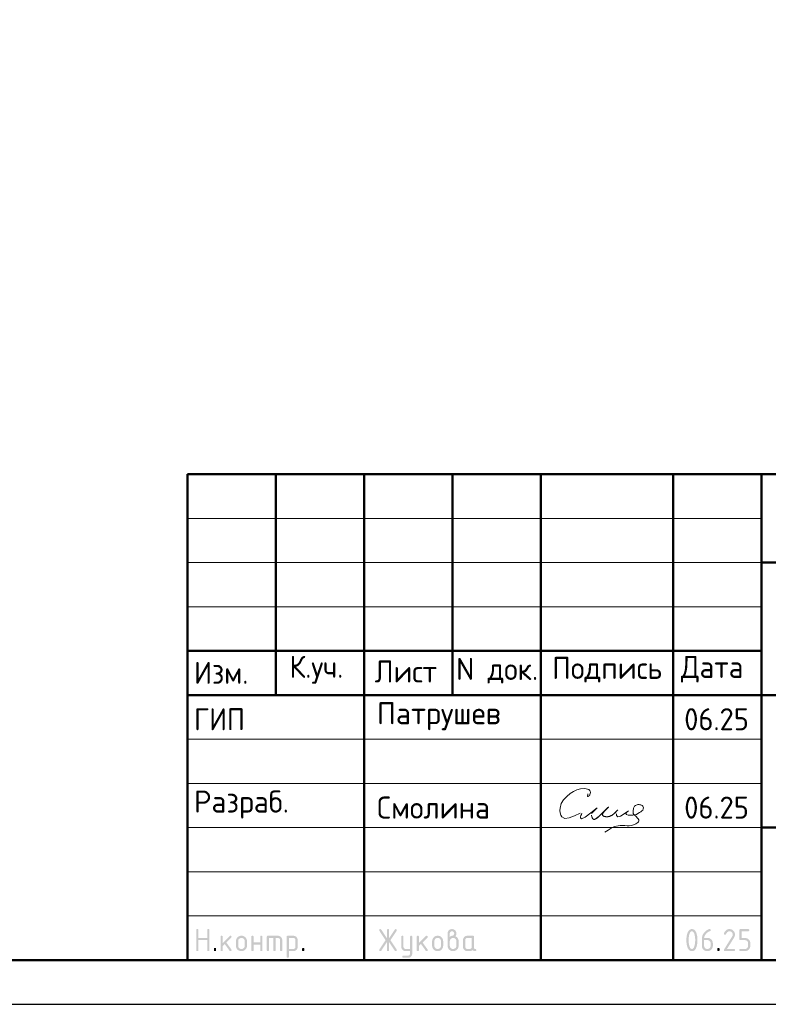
# Model space of a CAD drawing. Header units: millimetres. Extents: x -51706 to 51293, y -1638 to 38144.
# Tile 3 of 5: x 25320 to 35493, y 0 to 13373. Entities that reach past the tile are written whole.
import ezdxf

# ---------------------------------------------------------------- set-up
doc = ezdxf.new("R2010")
doc.units = ezdxf.units.MM
doc.layers.add('Standard', color=7, linetype='Continuous', lineweight=25)
doc.styles.add('ISOCPEUR', font='txt')

msp = doc.modelspace()

# ---------------------------------------------------------------- hatches: boundary and pattern name
at = {"layer": 'Standard', "linetype": 'Continuous', "lineweight": 25, "transparency": 33554687}
for points in [[(27719, 737), (27719, 1007), (27719, 1008), (27719, 1010), (27719, 1012), (27720, 1013), (27720, 1015), (27721, 1016), (27722, 1017), (27723, 1018), (27724, 1019), (27725, 1019), (27726, 1020), (27727, 1021), (27729, 1021), (27730, 1021), (27732, 1022), (27734, 1022), (27736, 1022), (27737, 1021), (27739, 1021), (27741, 1021), (27742, 1020), (27743, 1019), (27744, 1019), (27745, 1018), (27746, 1017), (27747, 1016), (27748, 1015), (27748, 1013), (27748, 1012), (27749, 1010), (27749, 1008), (27749, 1007), (27749, 902), (27869, 902), (27869, 1007), (27869, 1008), (27869, 1010), (27869, 1012), (27870, 1013), (27870, 1015), (27871, 1016), (27871, 1017), (27872, 1018), (27873, 1019), (27874, 1019), (27876, 1020), (27877, 1021), (27878, 1021), (27880, 1021), (27882, 1022), (27884, 1022), (27886, 1022), (27887, 1021), (27889, 1021), (27890, 1021), (27892, 1020), (27893, 1019), (27894, 1019), (27895, 1018), (27896, 1017), (27897, 1016), (27897, 1015), (27898, 1013), (27898, 1012), (27898, 1010), (27899, 1008), (27899, 1007), (27899, 737), (27899, 735), (27898, 733), (27898, 731), (27898, 730), (27897, 729), (27897, 727), (27896, 726), (27895, 725), (27894, 724), (27893, 724), (27892, 723), (27890, 722), (27889, 722), (27887, 722), (27886, 722), (27884, 722), (27882, 722), (27880, 722), (27878, 722), (27877, 722), (27876, 723), (27874, 724), (27873, 724), (27872, 725), (27871, 726), (27871, 727), (27870, 729), (27870, 730), (27869, 731), (27869, 733), (27869, 735), (27869, 737), (27869, 872), (27749, 872), (27749, 737), (27749, 735), (27749, 733), (27748, 731), (27748, 730), (27748, 729), (27747, 727), (27746, 726), (27745, 725), (27744, 724), (27743, 724), (27742, 723), (27741, 722), (27739, 722), (27737, 722), (27736, 722), (27734, 722), (27732, 722), (27730, 722), (27729, 722), (27727, 722), (27726, 723), (27725, 724), (27724, 724), (27723, 725), (27722, 726), (27721, 727), (27720, 729), (27720, 730), (27719, 731), (27719, 733), (27719, 735)], [(30310, 844), (30233, 728), (30232, 726), (30230, 725), (30229, 724), (30227, 723), (30226, 722), (30224, 722), (30222, 722), (30220, 722), (30218, 722), (30217, 722), (30215, 722), (30214, 723), (30212, 723), (30211, 724), (30210, 724), (30209, 725), (30208, 726), (30207, 728), (30207, 729), (30206, 730), (30206, 732), (30206, 734), (30205, 735), (30205, 737), (30205, 739), (30206, 741), (30207, 743), (30208, 745), (30292, 871), (30208, 998), (30207, 1000), (30206, 1002), (30205, 1004), (30205, 1006), (30205, 1008), (30206, 1010), (30206, 1011), (30206, 1013), (30207, 1014), (30207, 1015), (30208, 1017), (30209, 1018), (30210, 1019), (30211, 1019), (30212, 1020), (30214, 1021), (30215, 1021), (30217, 1021), (30218, 1022), (30220, 1022), (30222, 1022), (30224, 1021), (30226, 1021), (30227, 1020), (30229, 1019), (30230, 1018), (30232, 1016), (30233, 1015), (30310, 899), (30310, 1007), (30310, 1008), (30310, 1010), (30311, 1012), (30311, 1013), (30312, 1015), (30312, 1016), (30313, 1017), (30314, 1018), (30315, 1019), (30316, 1019), (30317, 1020), (30319, 1021), (30320, 1021), (30322, 1021), (30323, 1022), (30325, 1022), (30327, 1022), (30329, 1021), (30330, 1021), (30332, 1021), (30333, 1020), (30334, 1019), (30336, 1019), (30337, 1018), (30337, 1017), (30338, 1016), (30339, 1015), (30339, 1013), (30340, 1012), (30340, 1010), (30340, 1008), (30340, 1007), (30340, 899), (30418, 1015), (30419, 1016), (30420, 1018), (30422, 1019), (30423, 1020), (30425, 1021), (30427, 1021), (30428, 1022), (30430, 1022), (30432, 1022), (30433, 1021), (30435, 1021), (30436, 1020), (30437, 1020), (30439, 1019), (30440, 1018), (30441, 1017), (30442, 1016), (30443, 1015), (30444, 1013), (30444, 1012), (30445, 1011), (30445, 1009), (30445, 1008), (30445, 1006), (30445, 1004), (30445, 1002), (30444, 1000), (30443, 998), (30358, 871), (30443, 745), (30444, 743), (30445, 741), (30445, 739), (30445, 737), (30445, 735), (30445, 734), (30445, 732), (30444, 731), (30444, 730), (30443, 728), (30442, 727), (30441, 726), (30440, 725), (30439, 724), (30438, 723), (30436, 723), (30435, 722), (30434, 722), (30432, 722), (30431, 722), (30429, 722), (30427, 722), (30425, 722), (30423, 723), (30422, 724), (30420, 725), (30419, 726), (30418, 728), (30340, 844), (30340, 737), (30340, 735), (30340, 733), (30340, 731), (30339, 730), (30339, 729), (30338, 727), (30337, 726), (30337, 725), (30336, 724), (30334, 724), (30333, 723), (30332, 722), (30330, 722), (30329, 722), (30327, 722), (30325, 722), (30323, 722), (30322, 722), (30320, 722), (30319, 722), (30317, 723), (30316, 724), (30315, 724), (30314, 725), (30313, 726), (30312, 727), (30312, 729), (30311, 730), (30311, 731), (30310, 733), (30310, 735), (30310, 737)], [(34965, 1022), (34968, 1022), (34972, 1021), (34976, 1021), (34980, 1020), (34983, 1019), (34987, 1018), (34990, 1017), (34993, 1016), (34997, 1015), (35000, 1013), (35003, 1011), (35006, 1009), (35009, 1007), (35012, 1005), (35015, 1002), (35018, 1000), (35020, 997), (35023, 994), (35025, 991), (35027, 988), (35029, 985), (35031, 982), (35033, 979), (35034, 975), (35035, 972), (35036, 969), (35038, 965), (35038, 962), (35039, 958), (35039, 954), (35040, 950), (35040, 947), (35040, 941), (35039, 936), (35038, 930), (35036, 925), (35034, 920), (35032, 914), (35029, 909), (35026, 903), (34931, 752), (35025, 752), (35026, 752), (35028, 751), (35030, 751), (35031, 751), (35033, 750), (35034, 749), (35035, 749), (35036, 748), (35037, 747), (35037, 746), (35038, 745), (35039, 743), (35039, 742), (35039, 740), (35040, 738), (35040, 737), (35040, 735), (35039, 733), (35039, 731), (35039, 730), (35038, 729), (35037, 727), (35037, 726), (35036, 725), (35035, 724), (35034, 724), (35033, 723), (35031, 722), (35030, 722), (35028, 722), (35026, 722), (35025, 722), (34905, 722), (34903, 722), (34901, 722), (34899, 722), (34898, 722), (34897, 723), (34895, 724), (34894, 724), (34893, 725), (34892, 726), (34892, 727), (34891, 729), (34891, 730), (34890, 731), (34890, 733), (34890, 735), (34890, 737), (34890, 739), (34890, 741), (34891, 743), (34892, 745), (35002, 922), (35004, 925), (35005, 928), (35007, 931), (35008, 934), (35009, 937), (35009, 940), (35010, 943), (35010, 946), (35010, 951), (35009, 955), (35008, 960), (35006, 964), (35005, 968), (35002, 971), (35000, 975), (34996, 978), (34993, 982), (34989, 984), (34986, 987), (34982, 988), (34978, 990), (34974, 991), (34969, 991), (34965, 991), (34961, 991), (34958, 991), (34955, 990), (34952, 989), (34949, 988), (34946, 986), (34943, 984), (34940, 982), (34937, 980), (34934, 977), (34931, 974), (34929, 970), (34926, 967), (34923, 963), (34920, 958), (34918, 954), (34917, 952), (34915, 951), (34914, 949), (34912, 948), (34911, 947), (34909, 947), (34907, 947), (34905, 947), (34903, 947), (34901, 947), (34899, 947), (34898, 947), (34897, 948), (34895, 949), (34894, 949), (34893, 950), (34892, 951), (34892, 952), (34891, 954), (34891, 955), (34890, 956), (34890, 958), (34890, 960), (34890, 961), (34890, 963), (34890, 965), (34890, 966), (34891, 968), (34894, 974), (34898, 980), (34902, 986), (34906, 991), (34910, 996), (34914, 1000), (34919, 1005), (34923, 1008), (34928, 1011), (34933, 1014), (34938, 1016), (34943, 1018), (34948, 1020), (34953, 1021), (34959, 1022)], [(35100, 887), (35100, 1007), (35100, 1008), (35100, 1010), (35100, 1012), (35100, 1013), (35101, 1015), (35102, 1016), (35102, 1017), (35103, 1018), (35104, 1019), (35105, 1019), (35107, 1020), (35108, 1021), (35109, 1021), (35111, 1021), (35113, 1022), (35114, 1022), (35219, 1022), (35221, 1022), (35223, 1021), (35224, 1021), (35226, 1021), (35227, 1020), (35228, 1019), (35229, 1019), (35230, 1018), (35231, 1017), (35232, 1016), (35233, 1014), (35233, 1013), (35234, 1012), (35234, 1010), (35234, 1008), (35234, 1007), (35234, 1005), (35234, 1003), (35234, 1001), (35233, 1000), (35233, 999), (35232, 997), (35231, 996), (35230, 995), (35229, 994), (35228, 994), (35227, 993), (35226, 992), (35224, 992), (35223, 992), (35221, 991), (35219, 991), (35130, 991), (35130, 902), (35174, 902), (35178, 902), (35182, 901), (35186, 901), (35189, 900), (35193, 900), (35196, 898), (35200, 897), (35203, 896), (35207, 895), (35210, 893), (35213, 891), (35216, 889), (35219, 887), (35222, 885), (35225, 882), (35227, 880), (35230, 877), (35232, 874), (35235, 871), (35237, 868), (35239, 865), (35241, 862), (35242, 859), (35244, 855), (35245, 852), (35246, 849), (35247, 845), (35248, 841), (35249, 838), (35249, 834), (35249, 830), (35249, 827), (35249, 797), (35249, 793), (35249, 789), (35249, 785), (35248, 782), (35247, 778), (35246, 775), (35245, 771), (35244, 768), (35242, 764), (35241, 761), (35239, 758), (35237, 755), (35235, 752), (35232, 749), (35230, 746), (35227, 743), (35224, 741), (35222, 738), (35219, 736), (35216, 734), (35213, 732), (35209, 730), (35206, 728), (35203, 727), (35200, 726), (35196, 725), (35193, 724), (35189, 723), (35186, 722), (35182, 722), (35178, 722), (35174, 722), (35114, 722), (35113, 722), (35111, 722), (35109, 722), (35108, 722), (35107, 723), (35105, 724), (35104, 724), (35103, 725), (35102, 726), (35102, 727), (35101, 729), (35100, 730), (35100, 731), (35100, 733), (35100, 735), (35100, 737), (35100, 738), (35100, 740), (35100, 742), (35100, 743), (35101, 745), (35102, 746), (35102, 747), (35103, 748), (35104, 749), (35105, 749), (35107, 750), (35108, 751), (35109, 751), (35111, 751), (35113, 752), (35114, 752), (35174, 752), (35179, 752), (35183, 752), (35188, 753), (35192, 755), (35196, 756), (35199, 759), (35203, 761), (35206, 765), (35209, 768), (35212, 772), (35214, 775), (35216, 779), (35218, 783), (35218, 788), (35219, 792), (35219, 797), (35219, 827), (35219, 831), (35218, 836), (35218, 840), (35216, 844), (35214, 848), (35212, 851), (35209, 855), (35206, 858), (35203, 862), (35199, 864), (35195, 867), (35192, 868), (35188, 870), (35183, 871), (35179, 872), (35174, 872), (35114, 872), (35113, 872), (35111, 872), (35109, 872), (35108, 872), (35107, 873), (35105, 874), (35104, 874), (35103, 875), (35102, 876), (35102, 877), (35101, 879), (35100, 880), (35100, 881), (35100, 883), (35100, 885)], [(28079, 833), (28173, 927), (28174, 928), (28175, 929), (28177, 930), (28178, 930), (28179, 931), (28181, 931), (28182, 931), (28184, 931), (28186, 931), (28187, 931), (28189, 931), (28190, 930), (28192, 930), (28193, 929), (28194, 929), (28195, 928), (28196, 927), (28197, 926), (28197, 924), (28198, 923), (28198, 922), (28198, 920), (28199, 918), (28199, 916), (28199, 915), (28198, 914), (28198, 912), (28198, 911), (28197, 910), (28196, 908), (28195, 907), (28194, 906), (28128, 840), (28196, 745), (28197, 743), (28198, 741), (28199, 739), (28199, 736), (28199, 734), (28198, 733), (28198, 731), (28198, 730), (28197, 728), (28197, 727), (28196, 726), (28195, 725), (28194, 724), (28193, 724), (28192, 723), (28190, 722), (28189, 722), (28187, 722), (28186, 722), (28184, 722), (28182, 722), (28180, 722), (28178, 722), (28177, 723), (28175, 724), (28174, 725), (28172, 726), (28171, 728), (28107, 819), (28079, 791), (28079, 737), (28079, 735), (28078, 733), (28078, 731), (28078, 730), (28077, 729), (28077, 727), (28076, 726), (28075, 725), (28074, 724), (28073, 724), (28072, 723), (28070, 722), (28069, 722), (28067, 722), (28066, 722), (28064, 722), (28062, 722), (28060, 722), (28059, 722), (28057, 722), (28056, 723), (28055, 724), (28053, 724), (28052, 725), (28051, 726), (28051, 727), (28050, 729), (28050, 730), (28049, 731), (28049, 733), (28049, 735), (28049, 737), (28049, 916), (28049, 918), (28049, 920), (28049, 922), (28050, 923), (28050, 924), (28051, 926), (28051, 927), (28052, 928), (28053, 929), (28055, 929), (28056, 930), (28057, 930), (28059, 931), (28060, 931), (28062, 931), (28064, 931), (28066, 931), (28067, 931), (28069, 931), (28070, 930), (28072, 930), (28073, 929), (28074, 929), (28075, 928), (28076, 927), (28077, 926), (28077, 924), (28078, 923), (28078, 922), (28078, 920), (28079, 918), (28079, 916)], [(28498, 811), (28498, 737), (28498, 735), (28498, 733), (28498, 731), (28497, 730), (28497, 729), (28496, 727), (28496, 726), (28495, 725), (28494, 724), (28493, 724), (28491, 723), (28490, 722), (28489, 722), (28487, 722), (28485, 722), (28483, 722), (28481, 722), (28480, 722), (28478, 722), (28477, 722), (28475, 723), (28474, 724), (28473, 724), (28472, 725), (28471, 726), (28470, 727), (28470, 729), (28469, 730), (28469, 731), (28469, 733), (28468, 735), (28468, 737), (28468, 916), (28468, 918), (28469, 920), (28469, 922), (28469, 923), (28470, 924), (28470, 926), (28471, 927), (28472, 928), (28473, 929), (28474, 929), (28475, 930), (28477, 930), (28478, 931), (28480, 931), (28481, 931), (28483, 931), (28485, 931), (28487, 931), (28489, 931), (28490, 930), (28491, 930), (28493, 929), (28494, 929), (28495, 928), (28496, 927), (28496, 926), (28497, 924), (28497, 923), (28498, 922), (28498, 920), (28498, 918), (28498, 916), (28498, 841), (28588, 841), (28588, 916), (28588, 918), (28588, 920), (28588, 922), (28589, 923), (28589, 924), (28590, 926), (28591, 927), (28592, 928), (28593, 929), (28594, 929), (28595, 930), (28596, 930), (28598, 931), (28600, 931), (28601, 931), (28603, 931), (28605, 931), (28607, 931), (28608, 931), (28610, 930), (28611, 930), (28612, 929), (28613, 929), (28614, 928), (28615, 927), (28616, 926), (28617, 924), (28617, 923), (28618, 922), (28618, 920), (28618, 918), (28618, 916), (28618, 737), (28618, 735), (28618, 733), (28618, 731), (28617, 730), (28617, 729), (28616, 727), (28615, 726), (28614, 725), (28613, 724), (28612, 724), (28611, 723), (28610, 722), (28608, 722), (28607, 722), (28605, 722), (28603, 722), (28601, 722), (28600, 722), (28598, 722), (28596, 722), (28595, 723), (28594, 724), (28593, 724), (28592, 725), (28591, 726), (28590, 727), (28589, 729), (28589, 730), (28588, 731), (28588, 733), (28588, 735), (28588, 737), (28588, 811)], [(28693, 931), (28828, 931), (28831, 931), (28834, 931), (28837, 931), (28840, 930), (28843, 930), (28846, 929), (28849, 928), (28851, 927), (28854, 926), (28856, 925), (28859, 923), (28861, 922), (28864, 920), (28866, 918), (28868, 916), (28871, 914), (28873, 912), (28875, 909), (28877, 907), (28878, 905), (28880, 902), (28881, 900), (28883, 897), (28884, 895), (28885, 892), (28886, 889), (28886, 886), (28887, 883), (28887, 881), (28888, 878), (28888, 875), (28888, 871), (28888, 737), (28888, 735), (28888, 733), (28888, 731), (28887, 730), (28887, 729), (28886, 727), (28885, 726), (28884, 725), (28883, 724), (28882, 724), (28881, 723), (28880, 722), (28878, 722), (28877, 722), (28875, 722), (28873, 722), (28871, 722), (28869, 722), (28868, 722), (28866, 722), (28865, 723), (28864, 724), (28863, 724), (28862, 725), (28861, 726), (28860, 727), (28859, 729), (28859, 730), (28858, 731), (28858, 733), (28858, 735), (28858, 737), (28858, 871), (28858, 875), (28857, 877), (28857, 880), (28856, 883), (28855, 886), (28853, 888), (28851, 891), (28849, 893), (28847, 895), (28845, 896), (28842, 898), (28840, 899), (28837, 900), (28834, 901), (28831, 901), (28828, 901), (28798, 901), (28798, 737), (28798, 735), (28798, 733), (28798, 731), (28797, 730), (28797, 729), (28796, 727), (28795, 726), (28794, 725), (28793, 724), (28792, 724), (28791, 723), (28790, 722), (28788, 722), (28787, 722), (28785, 722), (28783, 722), (28781, 722), (28780, 722), (28778, 722), (28777, 722), (28775, 723), (28774, 724), (28773, 724), (28772, 725), (28771, 726), (28770, 727), (28769, 729), (28769, 730), (28769, 731), (28768, 733), (28768, 735), (28768, 737), (28768, 901), (28708, 901), (28708, 737), (28708, 735), (28708, 733), (28708, 731), (28707, 730), (28707, 729), (28706, 727), (28705, 726), (28704, 725), (28704, 724), (28702, 724), (28701, 723), (28700, 722), (28698, 722), (28697, 722), (28695, 722), (28693, 722), (28691, 722), (28690, 722), (28688, 722), (28687, 722), (28685, 723), (28684, 724), (28683, 724), (28682, 725), (28681, 726), (28680, 727), (28680, 729), (28679, 730), (28679, 731), (28678, 733), (28678, 735), (28678, 737), (28678, 916), (28678, 918), (28678, 920), (28679, 922), (28679, 923), (28680, 924), (28680, 926), (28681, 927), (28682, 928), (28683, 929), (28684, 929), (28685, 930), (28687, 930), (28688, 931), (28690, 931), (28691, 931)], [(30625, 691), (30625, 722), (30565, 722), (30562, 722), (30559, 722), (30556, 722), (30553, 723), (30550, 723), (30547, 724), (30545, 725), (30542, 726), (30539, 727), (30537, 728), (30534, 730), (30532, 731), (30529, 733), (30527, 735), (30525, 737), (30523, 739), (30521, 741), (30519, 744), (30517, 746), (30515, 748), (30513, 751), (30512, 753), (30511, 756), (30510, 758), (30509, 761), (30508, 764), (30507, 767), (30506, 769), (30506, 772), (30506, 775), (30505, 778), (30505, 781), (30505, 916), (30505, 918), (30506, 920), (30506, 922), (30506, 923), (30507, 924), (30507, 926), (30508, 927), (30509, 928), (30510, 929), (30511, 929), (30512, 930), (30514, 930), (30515, 931), (30517, 931), (30518, 931), (30520, 931), (30522, 931), (30524, 931), (30526, 931), (30527, 930), (30528, 930), (30530, 929), (30531, 929), (30532, 928), (30533, 927), (30533, 926), (30534, 924), (30534, 923), (30535, 922), (30535, 920), (30535, 918), (30535, 916), (30535, 782), (30535, 779), (30536, 776), (30536, 773), (30538, 770), (30539, 768), (30540, 765), (30542, 763), (30544, 760), (30546, 758), (30549, 757), (30551, 755), (30554, 754), (30557, 753), (30559, 752), (30562, 752), (30565, 752), (30625, 752), (30625, 916), (30625, 918), (30625, 920), (30625, 922), (30626, 923), (30626, 924), (30627, 926), (30628, 927), (30629, 928), (30630, 929), (30631, 929), (30632, 930), (30633, 930), (30635, 931), (30636, 931), (30638, 931), (30640, 931), (30642, 931), (30644, 931), (30645, 931), (30647, 930), (30648, 930), (30649, 929), (30650, 929), (30651, 928), (30652, 927), (30653, 926), (30654, 924), (30654, 923), (30655, 922), (30655, 920), (30655, 918), (30655, 916), (30655, 692), (30655, 688), (30655, 685), (30655, 682), (30654, 680), (30653, 677), (30653, 674), (30652, 671), (30651, 669), (30650, 666), (30648, 663), (30647, 661), (30645, 658), (30644, 656), (30642, 654), (30640, 651), (30638, 649), (30636, 647), (30634, 645), (30631, 643), (30629, 641), (30627, 640), (30624, 638), (30621, 637), (30619, 636), (30616, 635), (30613, 634), (30611, 633), (30608, 633), (30605, 632), (30602, 632), (30599, 632), (30596, 632), (30535, 632), (30534, 632), (30532, 632), (30530, 632), (30529, 633), (30527, 633), (30526, 634), (30525, 634), (30524, 635), (30523, 636), (30522, 638), (30522, 639), (30521, 640), (30521, 642), (30521, 643), (30520, 645), (30520, 647), (30520, 648), (30521, 650), (30521, 651), (30522, 652), (30522, 654), (30523, 655), (30524, 656), (30525, 657), (30526, 658), (30527, 659), (30529, 660), (30530, 661), (30531, 661), (30533, 661), (30534, 662), (30535, 662), (30595, 662), (30598, 662), (30601, 662), (30604, 663), (30607, 664), (30609, 665), (30612, 666), (30614, 668), (30616, 670), (30619, 672), (30620, 675), (30622, 677), (30623, 680), (30624, 682), (30624, 685), (30625, 688)], [(30745, 833), (30840, 927), (30841, 928), (30842, 929), (30843, 930), (30844, 930), (30846, 931), (30847, 931), (30849, 931), (30850, 931), (30852, 931), (30854, 931), (30855, 931), (30857, 930), (30858, 930), (30859, 929), (30860, 929), (30861, 928), (30862, 927), (30863, 926), (30864, 924), (30864, 923), (30865, 922), (30865, 920), (30865, 918), (30865, 916), (30865, 915), (30865, 914), (30865, 912), (30864, 911), (30863, 910), (30863, 908), (30862, 907), (30861, 906), (30795, 840), (30862, 745), (30864, 743), (30864, 741), (30865, 739), (30865, 736), (30865, 734), (30865, 733), (30865, 731), (30864, 730), (30864, 728), (30863, 727), (30862, 726), (30861, 725), (30860, 724), (30859, 724), (30858, 723), (30857, 722), (30855, 722), (30854, 722), (30852, 722), (30850, 722), (30848, 722), (30846, 722), (30845, 722), (30843, 723), (30842, 724), (30840, 725), (30839, 726), (30838, 728), (30773, 819), (30745, 791), (30745, 737), (30745, 735), (30745, 733), (30745, 731), (30744, 730), (30744, 729), (30743, 727), (30742, 726), (30741, 725), (30741, 724), (30739, 724), (30738, 723), (30737, 722), (30735, 722), (30734, 722), (30732, 722), (30730, 722), (30728, 722), (30727, 722), (30725, 722), (30724, 722), (30722, 723), (30721, 724), (30720, 724), (30719, 725), (30718, 726), (30717, 727), (30717, 729), (30716, 730), (30716, 731), (30715, 733), (30715, 735), (30715, 737), (30715, 916), (30715, 918), (30715, 920), (30716, 922), (30716, 923), (30717, 924), (30717, 926), (30718, 927), (30719, 928), (30720, 929), (30721, 929), (30722, 930), (30724, 930), (30725, 931), (30727, 931), (30728, 931), (30730, 931), (30732, 931), (30734, 931), (30735, 931), (30737, 930), (30738, 930), (30739, 929), (30741, 929), (30741, 928), (30742, 927), (30743, 926), (30744, 924), (30744, 923), (30745, 922), (30745, 920), (30745, 918), (30745, 916)], [(27959, 752), (27959, 753), (27959, 755), (27959, 757), (27960, 758), (27960, 760), (27961, 761), (27962, 762), (27963, 763), (27963, 764), (27965, 765), (27966, 765), (27967, 766), (27969, 766), (27970, 766), (27972, 767), (27974, 767), (27976, 767), (27977, 766), (27979, 766), (27980, 766), (27982, 765), (27983, 765), (27984, 764), (27985, 763), (27986, 762), (27987, 761), (27987, 760), (27988, 758), (27988, 757), (27989, 755), (27989, 753), (27989, 752), (27989, 737), (27989, 735), (27989, 733), (27988, 731), (27988, 730), (27987, 729), (27987, 727), (27986, 726), (27985, 725), (27984, 724), (27983, 724), (27982, 723), (27980, 722), (27979, 722), (27977, 722), (27976, 722), (27974, 722), (27972, 722), (27970, 722), (27969, 722), (27967, 722), (27966, 723), (27965, 724), (27963, 724), (27963, 725), (27962, 726), (27961, 727), (27960, 729), (27960, 730), (27959, 731), (27959, 733), (27959, 735), (27959, 737)], [(29158, 752), (29158, 753), (29158, 755), (29158, 757), (29159, 758), (29159, 760), (29160, 761), (29161, 762), (29162, 763), (29163, 764), (29164, 765), (29165, 765), (29166, 766), (29168, 766), (29169, 766), (29171, 767), (29173, 767), (29175, 767), (29177, 766), (29178, 766), (29180, 766), (29181, 765), (29182, 765), (29183, 764), (29184, 763), (29185, 762), (29186, 761), (29187, 760), (29187, 758), (29188, 757), (29188, 755), (29188, 753), (29188, 752), (29188, 737), (29188, 735), (29188, 733), (29188, 731), (29187, 730), (29187, 729), (29186, 727), (29185, 726), (29184, 725), (29183, 724), (29182, 724), (29181, 723), (29180, 722), (29178, 722), (29177, 722), (29175, 722), (29173, 722), (29171, 722), (29169, 722), (29168, 722), (29166, 722), (29165, 723), (29164, 724), (29163, 724), (29162, 725), (29161, 726), (29160, 727), (29159, 729), (29159, 730), (29158, 731), (29158, 733), (29158, 735), (29158, 737)], [(34800, 752), (34800, 753), (34800, 755), (34800, 757), (34801, 758), (34801, 760), (34802, 761), (34803, 762), (34804, 763), (34804, 764), (34806, 765), (34807, 765), (34808, 766), (34810, 766), (34811, 766), (34813, 767), (34815, 767), (34817, 767), (34818, 766), (34820, 766), (34821, 766), (34823, 765), (34824, 765), (34825, 764), (34826, 763), (34827, 762), (34828, 761), (34828, 760), (34829, 758), (34829, 757), (34830, 755), (34830, 753), (34830, 752), (34830, 737), (34830, 735), (34830, 733), (34829, 731), (34829, 730), (34828, 729), (34828, 727), (34827, 726), (34826, 725), (34825, 724), (34824, 724), (34823, 723), (34821, 722), (34820, 722), (34818, 722), (34817, 722), (34815, 722), (34813, 722), (34811, 722), (34810, 722), (34808, 722), (34807, 723), (34806, 724), (34804, 724), (34804, 725), (34803, 726), (34802, 727), (34801, 729), (34801, 730), (34800, 731), (34800, 733), (34800, 735), (34800, 737)]]:
    msp.add_hatch(color=7, dxfattribs=at).paths.add_polyline_path(points, flags=16)
h = msp.add_hatch(color=7, dxfattribs=at)
h.paths.add_polyline_path([(31165, 916), (31170, 920), (31174, 923), (31179, 926), (31183, 928), (31188, 930), (31192, 931), (31196, 931), (31200, 931), (31202, 931), (31204, 932), (31207, 933), (31209, 934), (31211, 935), (31213, 937), (31215, 939), (31217, 942), (31219, 944), (31221, 947), (31222, 949), (31223, 952), (31224, 954), (31224, 957), (31225, 959), (31225, 961), (31225, 965), (31224, 968), (31224, 970), (31223, 973), (31222, 976), (31220, 978), (31218, 981), (31216, 983), (31214, 985), (31212, 987), (31209, 988), (31207, 989), (31204, 990), (31201, 991), (31198, 991), (31195, 991), (31192, 991), (31189, 991), (31186, 990), (31183, 989), (31181, 988), (31178, 987), (31176, 985), (31174, 983), (31171, 981), (31170, 978), (31168, 976), (31167, 973), (31166, 970), (31165, 967), (31165, 965), (31165, 961)])
h.paths.add_polyline_path([(31240, 925), (31245, 923), (31249, 920), (31254, 918), (31258, 914), (31262, 911), (31266, 907), (31269, 903), (31272, 898), (31275, 893), (31278, 888), (31280, 883), (31282, 878), (31283, 873), (31284, 868), (31285, 862), (31285, 857), (31285, 797), (31285, 793), (31284, 789), (31284, 785), (31283, 781), (31282, 778), (31281, 774), (31280, 771), (31279, 768), (31278, 764), (31276, 761), (31274, 758), (31272, 755), (31270, 752), (31268, 749), (31265, 746), (31263, 743), (31260, 741), (31257, 738), (31254, 736), (31251, 734), (31248, 732), (31245, 730), (31242, 728), (31238, 727), (31235, 726), (31232, 725), (31228, 724), (31225, 723), (31221, 722), (31217, 722), (31214, 722), (31210, 722), (31206, 722), (31202, 722), (31198, 722), (31195, 723), (31191, 724), (31188, 725), (31184, 726), (31181, 727), (31177, 728), (31174, 730), (31171, 732), (31168, 734), (31165, 736), (31162, 738), (31159, 741), (31157, 743), (31154, 746), (31151, 749), (31149, 752), (31147, 755), (31145, 758), (31143, 761), (31142, 764), (31140, 768), (31139, 771), (31138, 774), (31137, 778), (31136, 782), (31136, 785), (31135, 789), (31135, 793), (31135, 797), (31135, 962), (31135, 965), (31135, 968), (31135, 971), (31136, 974), (31136, 977), (31137, 979), (31138, 982), (31139, 985), (31140, 987), (31142, 990), (31143, 993), (31145, 995), (31146, 997), (31148, 1000), (31150, 1002), (31152, 1004), (31154, 1006), (31157, 1008), (31159, 1010), (31161, 1012), (31164, 1013), (31166, 1015), (31169, 1016), (31172, 1017), (31174, 1018), (31177, 1019), (31180, 1020), (31183, 1020), (31186, 1021), (31189, 1021), (31192, 1022), (31195, 1022), (31198, 1022), (31201, 1021), (31204, 1021), (31207, 1020), (31210, 1020), (31212, 1019), (31215, 1018), (31218, 1017), (31221, 1016), (31223, 1015), (31226, 1013), (31228, 1012), (31230, 1010), (31233, 1008), (31235, 1006), (31237, 1004), (31239, 1002), (31241, 1000), (31243, 997), (31245, 995), (31246, 992), (31248, 990), (31249, 987), (31250, 985), (31251, 982), (31252, 979), (31253, 976), (31253, 974), (31254, 971), (31254, 968), (31254, 965), (31254, 962), (31254, 956), (31254, 951), (31253, 946), (31251, 941), (31249, 937), (31246, 933), (31243, 929)], flags=16)
h.paths.add_polyline_path([(31254, 797), (31254, 857), (31254, 861), (31254, 866), (31253, 870), (31251, 874), (31250, 878), (31247, 881), (31245, 885), (31241, 888), (31238, 892), (31235, 894), (31231, 897), (31227, 898), (31223, 900), (31219, 901), (31214, 902), (31210, 902), (31205, 902), (31201, 901), (31196, 900), (31192, 898), (31188, 897), (31185, 894), (31181, 892), (31178, 888), (31175, 885), (31172, 881), (31170, 878), (31168, 874), (31167, 870), (31166, 866), (31165, 861), (31165, 857), (31165, 797), (31165, 792), (31166, 788), (31167, 783), (31168, 779), (31170, 775), (31172, 772), (31175, 768), (31178, 765), (31181, 761), (31185, 759), (31188, 756), (31192, 755), (31196, 753), (31201, 752), (31205, 752), (31210, 752), (31214, 752), (31219, 752), (31223, 753), (31227, 755), (31231, 757), (31235, 759), (31238, 761), (31241, 765), (31245, 768), (31247, 772), (31250, 775), (31251, 779), (31253, 783), (31254, 788), (31254, 792)])
h = msp.add_hatch(color=7, dxfattribs=at)
h.paths.add_polyline_path([(34500, 872), (34500, 881), (34499, 890), (34499, 899), (34498, 908), (34497, 916), (34495, 925), (34494, 934), (34492, 942), (34490, 948), (34489, 953), (34487, 959), (34485, 964), (34483, 968), (34481, 972), (34479, 976), (34477, 979), (34474, 982), (34472, 984), (34469, 987), (34467, 988), (34464, 990), (34461, 991), (34458, 991), (34455, 991), (34452, 991), (34449, 991), (34446, 990), (34443, 988), (34441, 987), (34438, 984), (34436, 982), (34433, 979), (34431, 976), (34429, 972), (34427, 968), (34425, 963), (34423, 959), (34422, 953), (34420, 948), (34418, 942), (34416, 933), (34415, 925), (34413, 916), (34412, 907), (34411, 898), (34411, 890), (34410, 881), (34410, 872), (34410, 862), (34411, 853), (34411, 844), (34412, 835), (34413, 827), (34415, 818), (34416, 810), (34418, 801), (34420, 795), (34421, 790), (34423, 784), (34425, 780), (34427, 775), (34429, 771), (34431, 767), (34433, 764), (34436, 761), (34438, 759), (34441, 756), (34443, 755), (34446, 753), (34449, 752), (34452, 752), (34455, 752), (34458, 752), (34461, 752), (34464, 753), (34467, 755), (34469, 756), (34472, 759), (34474, 761), (34477, 764), (34479, 767), (34481, 771), (34483, 775), (34485, 780), (34487, 784), (34489, 790), (34490, 795), (34492, 801), (34494, 810), (34495, 818), (34497, 827), (34498, 835), (34499, 844), (34499, 853), (34500, 862)])
h.paths.add_polyline_path([(34530, 872), (34530, 865), (34530, 858), (34529, 852), (34529, 846), (34529, 839), (34528, 833), (34527, 827), (34527, 822), (34526, 816), (34525, 810), (34524, 805), (34522, 799), (34521, 794), (34520, 789), (34518, 784), (34517, 779), (34514, 772), (34512, 765), (34509, 759), (34506, 754), (34502, 748), (34499, 744), (34495, 739), (34492, 736), (34488, 732), (34484, 730), (34479, 727), (34475, 725), (34470, 723), (34465, 722), (34460, 722), (34455, 722), (34450, 722), (34445, 722), (34440, 723), (34435, 725), (34431, 727), (34426, 730), (34422, 732), (34418, 736), (34414, 739), (34411, 744), (34408, 748), (34404, 754), (34401, 759), (34398, 765), (34396, 771), (34393, 779), (34392, 783), (34390, 789), (34389, 794), (34388, 799), (34386, 804), (34385, 810), (34384, 816), (34383, 821), (34383, 827), (34382, 833), (34381, 839), (34381, 846), (34381, 852), (34380, 858), (34380, 865), (34380, 872), (34380, 878), (34380, 885), (34381, 891), (34381, 898), (34381, 904), (34382, 910), (34383, 916), (34383, 922), (34384, 928), (34385, 933), (34386, 939), (34388, 944), (34389, 949), (34390, 954), (34392, 960), (34393, 964), (34396, 972), (34398, 978), (34401, 984), (34404, 989), (34408, 995), (34411, 999), (34414, 1004), (34418, 1007), (34422, 1011), (34426, 1014), (34431, 1016), (34435, 1018), (34440, 1020), (34445, 1021), (34450, 1022), (34455, 1022), (34460, 1022), (34465, 1021), (34470, 1020), (34475, 1018), (34479, 1016), (34484, 1013), (34488, 1011), (34492, 1007), (34495, 1004), (34499, 999), (34502, 995), (34506, 989), (34509, 984), (34512, 978), (34514, 971), (34517, 964), (34518, 959), (34520, 954), (34521, 949), (34522, 944), (34524, 938), (34525, 933), (34526, 927), (34527, 922), (34527, 916), (34528, 910), (34529, 904), (34529, 897), (34529, 891), (34530, 885), (34530, 878)], flags=16)
h = msp.add_hatch(color=7, dxfattribs=at)
h.paths.add_polyline_path([(34620, 872), (34620, 797), (34620, 792), (34621, 788), (34622, 783), (34623, 779), (34625, 775), (34627, 772), (34630, 768), (34633, 765), (34636, 761), (34640, 759), (34644, 756), (34647, 755), (34651, 753), (34656, 752), (34660, 752), (34665, 752), (34670, 752), (34674, 752), (34678, 753), (34682, 755), (34686, 757), (34690, 759), (34693, 761), (34697, 765), (34700, 768), (34702, 772), (34705, 775), (34706, 779), (34708, 783), (34709, 788), (34710, 792), (34710, 797), (34710, 827), (34710, 831), (34709, 836), (34708, 840), (34706, 844), (34705, 848), (34702, 852), (34700, 855), (34697, 858), (34693, 862), (34690, 864), (34686, 867), (34682, 868), (34678, 870), (34674, 871), (34669, 872), (34665, 872)])
h.paths.add_polyline_path([(34695, 1022), (34697, 1022), (34698, 1021), (34700, 1021), (34701, 1021), (34703, 1020), (34704, 1019), (34705, 1019), (34706, 1018), (34707, 1017), (34708, 1016), (34708, 1015), (34709, 1013), (34709, 1012), (34709, 1010), (34710, 1008), (34710, 1007), (34710, 1004), (34709, 1002), (34709, 999), (34708, 998), (34707, 996), (34705, 995), (34704, 994), (34702, 994), (34698, 993), (34694, 991), (34690, 990), (34686, 988), (34682, 986), (34678, 984), (34675, 982), (34671, 979), (34667, 977), (34664, 974), (34660, 971), (34657, 968), (34654, 965), (34650, 961), (34647, 958), (34644, 954), (34639, 947), (34635, 941), (34631, 935), (34628, 928), (34626, 922), (34624, 915), (34622, 908), (34621, 902), (34665, 902), (34669, 902), (34673, 901), (34676, 901), (34680, 900), (34684, 900), (34687, 899), (34691, 898), (34694, 896), (34697, 895), (34701, 893), (34704, 891), (34707, 889), (34710, 887), (34713, 885), (34715, 883), (34718, 880), (34721, 877), (34723, 874), (34726, 871), (34728, 868), (34730, 865), (34731, 862), (34733, 859), (34734, 856), (34736, 852), (34737, 849), (34738, 845), (34738, 842), (34739, 838), (34739, 834), (34740, 830), (34740, 827), (34740, 797), (34740, 793), (34739, 789), (34739, 785), (34738, 781), (34738, 778), (34737, 774), (34736, 771), (34734, 768), (34733, 764), (34731, 761), (34729, 758), (34727, 755), (34725, 752), (34723, 749), (34721, 746), (34718, 743), (34715, 741), (34712, 738), (34709, 736), (34706, 734), (34703, 732), (34700, 730), (34697, 728), (34694, 727), (34690, 726), (34687, 725), (34683, 724), (34680, 723), (34676, 722), (34672, 722), (34669, 722), (34665, 722), (34661, 722), (34657, 722), (34653, 722), (34650, 723), (34646, 724), (34643, 725), (34639, 726), (34636, 727), (34633, 728), (34629, 730), (34626, 732), (34623, 734), (34620, 736), (34617, 738), (34614, 741), (34612, 743), (34609, 746), (34607, 749), (34604, 752), (34602, 755), (34600, 758), (34598, 761), (34597, 764), (34595, 767), (34594, 771), (34593, 774), (34592, 778), (34591, 781), (34591, 785), (34590, 788), (34590, 792), (34590, 796), (34590, 887), (34590, 893), (34590, 899), (34591, 905), (34592, 911), (34593, 917), (34595, 923), (34596, 929), (34598, 934), (34601, 940), (34603, 945), (34606, 951), (34609, 956), (34612, 961), (34616, 966), (34620, 971), (34624, 976), (34627, 980), (34630, 983), (34634, 986), (34637, 990), (34641, 993), (34644, 996), (34648, 999), (34651, 1001), (34655, 1004), (34658, 1006), (34662, 1009), (34666, 1011), (34670, 1013), (34673, 1015), (34677, 1017), (34681, 1018), (34683, 1019), (34685, 1020), (34687, 1020), (34689, 1021), (34691, 1021), (34692, 1021), (34693, 1022)], flags=16)
h = msp.add_hatch(color=7, dxfattribs=at)
h.paths.add_polyline_path([(28259, 796), (28259, 856), (28259, 860), (28259, 864), (28259, 868), (28260, 871), (28261, 875), (28262, 878), (28263, 882), (28264, 885), (28265, 889), (28267, 892), (28269, 895), (28271, 898), (28273, 901), (28275, 904), (28278, 907), (28280, 909), (28283, 912), (28286, 915), (28289, 917), (28292, 919), (28295, 921), (28298, 923), (28301, 925), (28305, 926), (28308, 927), (28311, 928), (28315, 929), (28318, 930), (28322, 931), (28326, 931), (28329, 931), (28333, 931), (28337, 931), (28341, 931), (28345, 931), (28349, 930), (28352, 929), (28356, 928), (28359, 927), (28362, 926), (28366, 925), (28369, 923), (28372, 921), (28375, 919), (28378, 917), (28381, 915), (28384, 912), (28387, 910), (28389, 907), (28392, 904), (28394, 901), (28396, 898), (28398, 895), (28400, 892), (28401, 889), (28403, 886), (28404, 882), (28405, 879), (28406, 875), (28407, 872), (28408, 868), (28408, 864), (28408, 860), (28408, 856), (28408, 796), (28408, 793), (28408, 789), (28408, 785), (28407, 781), (28406, 778), (28405, 774), (28404, 771), (28403, 768), (28401, 764), (28400, 761), (28398, 758), (28396, 755), (28394, 752), (28391, 749), (28389, 746), (28386, 743), (28384, 741), (28381, 738), (28378, 736), (28375, 734), (28372, 732), (28369, 730), (28365, 728), (28362, 727), (28359, 726), (28355, 725), (28352, 724), (28348, 723), (28345, 722), (28341, 722), (28337, 722), (28333, 722), (28329, 722), (28326, 722), (28322, 722), (28318, 723), (28315, 724), (28311, 725), (28308, 726), (28305, 727), (28301, 728), (28298, 730), (28295, 732), (28292, 734), (28289, 736), (28286, 738), (28283, 741), (28280, 743), (28278, 746), (28275, 749), (28273, 752), (28271, 755), (28269, 758), (28267, 761), (28265, 764), (28264, 768), (28263, 771), (28262, 774), (28261, 778), (28260, 781), (28259, 785), (28259, 789), (28259, 793)], flags=16)
h.paths.add_polyline_path([(28378, 797), (28378, 857), (28378, 861), (28377, 866), (28377, 870), (28375, 874), (28373, 878), (28371, 881), (28368, 885), (28365, 888), (28362, 892), (28358, 894), (28355, 897), (28351, 898), (28347, 900), (28342, 901), (28338, 902), (28333, 902), (28329, 902), (28324, 901), (28320, 900), (28316, 898), (28312, 897), (28309, 894), (28305, 892), (28302, 888), (28298, 885), (28296, 881), (28293, 878), (28292, 874), (28290, 870), (28289, 866), (28289, 861), (28289, 857), (28289, 797), (28289, 792), (28289, 788), (28290, 783), (28292, 779), (28293, 775), (28296, 772), (28298, 768), (28302, 765), (28305, 761), (28308, 759), (28312, 756), (28316, 755), (28320, 753), (28324, 752), (28329, 752), (28333, 752), (28338, 752), (28342, 752), (28347, 753), (28351, 755), (28355, 757), (28358, 759), (28362, 761), (28365, 765), (28368, 768), (28371, 772), (28373, 775), (28375, 779), (28377, 783), (28377, 788), (28378, 792)])
h = msp.add_hatch(color=7, dxfattribs=at)
h.paths.add_polyline_path([(28948, 916), (28948, 918), (28948, 920), (28949, 922), (28949, 923), (28950, 924), (28950, 926), (28951, 927), (28952, 928), (28953, 929), (28954, 929), (28955, 930), (28957, 930), (28958, 931), (28960, 931), (28961, 931), (28963, 931), (29038, 931), (29041, 931), (29044, 931), (29047, 931), (29050, 930), (29053, 930), (29056, 929), (29059, 928), (29061, 927), (29064, 926), (29066, 925), (29069, 923), (29071, 922), (29074, 920), (29076, 918), (29078, 916), (29080, 914), (29083, 912), (29085, 910), (29086, 907), (29088, 905), (29090, 902), (29091, 900), (29092, 897), (29094, 895), (29095, 892), (29095, 889), (29096, 886), (29097, 884), (29097, 881), (29098, 878), (29098, 875), (29098, 871), (29098, 781), (29098, 778), (29098, 775), (29097, 772), (29097, 769), (29096, 767), (29095, 764), (29095, 761), (29094, 758), (29092, 756), (29091, 753), (29090, 751), (29088, 748), (29086, 746), (29085, 744), (29083, 741), (29081, 739), (29078, 737), (29076, 735), (29074, 733), (29071, 731), (29069, 730), (29066, 728), (29064, 727), (29061, 726), (29059, 725), (29056, 724), (29053, 723), (29050, 723), (29047, 722), (29044, 722), (29041, 722), (29038, 722), (28978, 722), (28978, 647), (28978, 645), (28978, 643), (28978, 641), (28977, 640), (28977, 639), (28976, 638), (28975, 636), (28974, 635), (28973, 634), (28972, 634), (28971, 633), (28970, 633), (28968, 632), (28967, 632), (28965, 632), (28963, 632), (28961, 632), (28960, 632), (28958, 632), (28957, 633), (28955, 633), (28954, 634), (28953, 634), (28952, 635), (28951, 636), (28950, 638), (28950, 639), (28949, 640), (28949, 641), (28948, 643), (28948, 645), (28948, 647)], flags=16)
h.paths.add_polyline_path([(28978, 901), (28978, 752), (29038, 752), (29041, 752), (29044, 752), (29047, 753), (29049, 754), (29052, 755), (29054, 757), (29057, 758), (29059, 760), (29061, 763), (29063, 765), (29065, 767), (29066, 770), (29067, 773), (29067, 776), (29068, 778), (29068, 782), (29068, 871), (29068, 875), (29067, 877), (29067, 880), (29066, 883), (29065, 886), (29063, 888), (29061, 891), (29059, 893), (29057, 895), (29055, 896), (29052, 898), (29050, 899), (29047, 900), (29044, 901), (29041, 901), (29038, 901)])
h = msp.add_hatch(color=7, dxfattribs=at)
h.paths.add_polyline_path([(30925, 796), (30925, 856), (30925, 860), (30925, 864), (30926, 868), (30926, 871), (30927, 875), (30928, 878), (30929, 882), (30930, 885), (30932, 889), (30934, 892), (30935, 895), (30937, 898), (30939, 901), (30942, 904), (30944, 907), (30947, 909), (30950, 912), (30952, 915), (30955, 917), (30958, 919), (30961, 921), (30965, 923), (30968, 925), (30971, 926), (30974, 927), (30978, 928), (30981, 929), (30985, 930), (30988, 931), (30992, 931), (30996, 931), (31000, 931), (31004, 931), (31008, 931), (31011, 931), (31015, 930), (31019, 929), (31022, 928), (31026, 927), (31029, 926), (31032, 925), (31035, 923), (31039, 921), (31042, 919), (31045, 917), (31047, 915), (31050, 912), (31053, 910), (31056, 907), (31058, 904), (31060, 901), (31063, 898), (31065, 895), (31066, 892), (31068, 889), (31069, 886), (31071, 882), (31072, 879), (31073, 875), (31073, 872), (31074, 868), (31074, 864), (31075, 860), (31075, 856), (31075, 796), (31075, 793), (31074, 789), (31074, 785), (31073, 781), (31073, 778), (31072, 774), (31071, 771), (31069, 768), (31068, 764), (31066, 761), (31064, 758), (31062, 755), (31060, 752), (31058, 749), (31056, 746), (31053, 743), (31050, 741), (31047, 738), (31044, 736), (31041, 734), (31038, 732), (31035, 730), (31032, 728), (31029, 727), (31025, 726), (31022, 725), (31018, 724), (31015, 723), (31011, 722), (31007, 722), (31004, 722), (31000, 722), (30996, 722), (30992, 722), (30988, 722), (30985, 723), (30981, 724), (30978, 725), (30974, 726), (30971, 727), (30968, 728), (30965, 730), (30961, 732), (30958, 734), (30955, 736), (30952, 738), (30950, 741), (30947, 743), (30944, 746), (30942, 749), (30939, 752), (30937, 755), (30935, 758), (30934, 761), (30932, 764), (30930, 768), (30929, 771), (30928, 774), (30927, 778), (30926, 781), (30926, 785), (30925, 789), (30925, 793)], flags=16)
h.paths.add_polyline_path([(31045, 797), (31045, 857), (31045, 861), (31044, 866), (31043, 870), (31041, 874), (31040, 878), (31037, 881), (31035, 885), (31032, 888), (31028, 892), (31025, 894), (31021, 897), (31017, 898), (31013, 900), (31009, 901), (31004, 902), (31000, 902), (30995, 902), (30991, 901), (30987, 900), (30983, 898), (30979, 897), (30975, 894), (30971, 892), (30968, 888), (30965, 885), (30962, 881), (30960, 878), (30958, 874), (30957, 870), (30956, 866), (30955, 861), (30955, 857), (30955, 797), (30955, 792), (30956, 788), (30957, 783), (30958, 779), (30960, 775), (30962, 772), (30965, 768), (30968, 765), (30971, 761), (30975, 759), (30979, 756), (30983, 755), (30986, 753), (30991, 752), (30995, 752), (31000, 752), (31004, 752), (31009, 752), (31013, 753), (31017, 755), (31021, 757), (31025, 759), (31028, 761), (31032, 765), (31035, 768), (31037, 772), (31040, 775), (31041, 779), (31043, 783), (31044, 788), (31045, 792)])
h = msp.add_hatch(color=7, dxfattribs=at)
h.paths.add_polyline_path([(31464, 901), (31405, 901), (31401, 901), (31399, 901), (31396, 900), (31393, 899), (31390, 898), (31388, 896), (31386, 895), (31383, 893), (31381, 890), (31380, 888), (31378, 886), (31377, 883), (31376, 880), (31375, 877), (31375, 874), (31375, 871), (31375, 782), (31375, 778), (31375, 776), (31376, 773), (31377, 770), (31378, 768), (31380, 765), (31381, 763), (31384, 760), (31386, 758), (31388, 757), (31391, 755), (31393, 754), (31396, 753), (31399, 752), (31402, 752), (31405, 752), (31434, 752), (31438, 752), (31440, 752), (31443, 753), (31446, 754), (31449, 755), (31451, 757), (31453, 758), (31456, 760), (31458, 763), (31459, 765), (31461, 767), (31462, 770), (31463, 773), (31464, 776), (31464, 778), (31464, 782)])
h.paths.add_polyline_path([(31524, 737), (31524, 735), (31524, 733), (31524, 731), (31523, 730), (31523, 729), (31522, 727), (31522, 726), (31521, 725), (31520, 724), (31519, 724), (31517, 723), (31516, 722), (31515, 722), (31513, 722), (31511, 722), (31509, 722), (31504, 722), (31499, 723), (31495, 724), (31490, 726), (31486, 728), (31482, 730), (31478, 733), (31475, 737), (31471, 733), (31466, 730), (31462, 728), (31457, 726), (31452, 724), (31446, 723), (31441, 722), (31434, 722), (31405, 722), (31401, 722), (31398, 722), (31395, 722), (31392, 723), (31390, 723), (31387, 724), (31384, 725), (31381, 726), (31379, 727), (31376, 728), (31374, 730), (31371, 731), (31369, 733), (31366, 735), (31364, 737), (31362, 739), (31360, 741), (31358, 743), (31356, 746), (31354, 748), (31353, 751), (31351, 753), (31350, 756), (31349, 758), (31348, 761), (31347, 764), (31346, 766), (31346, 769), (31345, 772), (31345, 775), (31345, 778), (31345, 781), (31345, 871), (31345, 875), (31345, 878), (31345, 881), (31346, 884), (31346, 886), (31347, 889), (31348, 892), (31349, 895), (31350, 897), (31351, 900), (31353, 902), (31354, 905), (31356, 907), (31358, 910), (31360, 912), (31362, 914), (31364, 916), (31366, 918), (31369, 920), (31371, 922), (31374, 923), (31376, 925), (31379, 926), (31381, 927), (31384, 928), (31387, 929), (31390, 930), (31392, 930), (31395, 931), (31398, 931), (31401, 931), (31405, 931), (31479, 931), (31481, 931), (31483, 931), (31485, 931), (31486, 930), (31487, 930), (31489, 929), (31490, 929), (31491, 928), (31492, 927), (31492, 926), (31493, 924), (31493, 923), (31494, 922), (31494, 920), (31494, 918), (31494, 916), (31494, 767), (31494, 765), (31495, 763), (31495, 761), (31495, 760), (31496, 759), (31496, 757), (31497, 756), (31498, 755), (31499, 754), (31500, 754), (31501, 753), (31503, 752), (31504, 752), (31506, 752), (31508, 752), (31509, 752), (31511, 752), (31513, 751), (31515, 751), (31516, 751), (31517, 750), (31519, 749), (31520, 749), (31521, 748), (31522, 747), (31522, 746), (31523, 744), (31523, 743), (31524, 742), (31524, 740), (31524, 738)], flags=16)

# ---------------------------------------------------------------- linework, layer by layer
at = {"layer": 'Standard', "color": 7, "linetype": 'Continuous', "lineweight": 50, "transparency": 33554687}
for p, q in [((27600, 600), (27600, 7200)), ((27600, 7200), (49800, 7200)), ((28800, 4200), (28800, 7200)), ((30000, 600), (30000, 7200)), ((31200, 4200), (31200, 7200)), ((32400, 600), (32400, 7200)), ((34200, 600), (34200, 7200)), ((35400, 600), (35400, 7200)), ((35400, 6000), (49800, 6000)), ((27600, 4800), (35400, 4800)), ((27600, 4800), (35400, 4800)), ((27600, 4200), (35400, 4200)), ((27600, 4200), (35400, 4200)), ((35400, 4200), (49800, 4200)), ((35400, 2400), (49800, 2400))]:
    msp.add_line(p, q, dxfattribs=at)
at = {"layer": 'Standard', "color": 7, "linetype": 'Continuous', "lineweight": 13, "transparency": 33554687}
for p, q in [((27600, 6600), (35400, 6600)), ((27600, 6000), (35400, 6000)), ((27600, 5400), (35400, 5400)), ((27600, 3600), (35400, 3600)), ((27600, 3000), (35400, 3000)), ((27600, 3000), (35400, 3000)), ((27600, 2400), (35400, 2400)), ((27600, 2400), (35400, 2400)), ((27600, 1800), (35400, 1800)), ((27600, 1200), (35400, 1200))]:
    msp.add_line(p, q, dxfattribs=at)
at = {"layer": 'Standard', "color": 7, "linetype": 'Continuous', "lineweight": 25, "transparency": 33554687}
msp.add_line((27600, 600), (49800, 600), dxfattribs=at)
msp.add_line((27600, 600), (49800, 600), dxfattribs=at)
msp.add_line((27600, 600), (49800, 600), dxfattribs=at)
msp.add_lwpolyline([(0, 0), (50400, 0), (50400, 35640), (0, 35640), (0, 0)], close=True, dxfattribs=at)
msp.add_lwpolyline([(0, 0), (50400, 0), (50400, 35640), (0, 35640), (0, 0)], close=True, dxfattribs=at)
at = {"layer": 'Standard', "color": 7, "linetype": 'Continuous', "lineweight": 50, "transparency": 33554687}
msp.add_lwpolyline([(2400, 35040), (49800, 35040), (49800, 600), (2400, 600), (2400, 35040)], close=True, dxfattribs=at)
at = {"layer": 'Standard', "color": 250, "linetype": 'Continuous', "lineweight": 18, "true_color": 0x2d2d2d, "transparency": 33554687}
for points in [[(33040, 2857), (33039, 2844), (33038, 2833), (33038, 2825), (33040, 2821), (33045, 2822), (33052, 2828), (33059, 2836), (33066, 2846), (33073, 2863), (33075, 2879), (33072, 2894), (33066, 2906), (33053, 2917), (33036, 2924), (33016, 2928), (32995, 2929), (32941, 2925), (32892, 2911), (32846, 2890), (32802, 2862), (32754, 2824), (32712, 2779), (32680, 2726), (32663, 2666), (32661, 2632), (32664, 2599), (32672, 2569), (32685, 2546), (32728, 2523), (32788, 2531), (32860, 2559), (32937, 2597)], [(33446, 2639), (33446, 2638), (33445, 2638), (33444, 2637), (33444, 2636), (33435, 2626), (33425, 2617), (33416, 2607), (33407, 2598), (33400, 2593), (33394, 2587), (33388, 2582), (33381, 2577), (33376, 2573), (33370, 2570), (33365, 2566), (33359, 2563), (33354, 2561), (33349, 2558), (33343, 2556), (33338, 2554), (33333, 2553), (33328, 2551), (33322, 2550), (33317, 2549), (33312, 2548), (33307, 2548), (33302, 2548), (33297, 2548), (33291, 2548), (33286, 2548), (33281, 2549), (33276, 2550), (33271, 2551), (33267, 2552), (33263, 2553), (33259, 2554), (33256, 2555), (33254, 2557), (33251, 2558), (33249, 2559), (33248, 2561), (33246, 2562), (33245, 2563), (33244, 2564), (33243, 2566), (33242, 2567), (33242, 2568), (33241, 2569), (33241, 2571), (33240, 2573), (33240, 2574), (33240, 2576), (33240, 2578), (33240, 2580), (33241, 2582), (33241, 2584), (33243, 2587), (33244, 2590), (33245, 2594), (33247, 2597), (33250, 2601), (33253, 2606), (33256, 2611), (33260, 2616), (33266, 2624), (33273, 2632), (33280, 2639), (33287, 2647), (33295, 2654), (33304, 2662), (33312, 2670), (33320, 2679), (33320, 2679), (33321, 2679), (33321, 2680), (33321, 2680), (33321, 2680), (33321, 2680), (33321, 2680), (33321, 2680), (33321, 2680), (33321, 2680), (33321, 2680), (33321, 2680), (33321, 2680), (33321, 2680), (33321, 2680), (33321, 2680), (33321, 2680), (33321, 2680), (33321, 2680), (33321, 2680), (33321, 2679), (33321, 2679), (33321, 2679), (33321, 2679), (33306, 2666), (33292, 2653), (33279, 2639), (33267, 2625), (33248, 2606), (33230, 2587), (33210, 2569), (33190, 2551), (33184, 2545), (33177, 2539), (33170, 2533), (33162, 2528), (33158, 2525), (33154, 2522), (33149, 2519), (33145, 2517), (33142, 2516), (33139, 2514), (33136, 2513), (33133, 2513), (33131, 2512), (33128, 2512), (33126, 2512), (33124, 2512), (33123, 2512), (33121, 2512), (33119, 2513), (33118, 2513), (33116, 2514), (33115, 2515), (33113, 2516), (33112, 2517), (33110, 2518), (33109, 2519), (33108, 2521), (33106, 2523), (33105, 2526), (33103, 2529), (33101, 2532), (33100, 2535), (33097, 2543), (33095, 2551), (33092, 2559), (33090, 2567)], [(33090, 2567), (33094, 2553), (33098, 2540), (33103, 2529), (33108, 2520), (33130, 2512), (33160, 2526), (33195, 2556), (33235, 2594), (33269, 2627), (33298, 2656), (33317, 2675), (33320, 2679), (33314, 2673), (33304, 2664), (33291, 2651), (33278, 2636), (33260, 2616), (33247, 2597), (33240, 2579), (33244, 2565), (33251, 2558), (33261, 2553), (33274, 2550), (33287, 2548), (33318, 2549), (33346, 2557), (33372, 2571), (33395, 2588), (33409, 2600), (33422, 2613), (33434, 2626), (33446, 2639)], [(33593, 2627), (33581, 2618), (33570, 2609), (33562, 2600), (33559, 2593), (33566, 2580), (33589, 2571), (33620, 2567), (33652, 2567), (33679, 2572), (33702, 2580), (33722, 2591), (33744, 2604), (33760, 2615), (33776, 2626), (33788, 2639), (33794, 2655), (33795, 2668), (33792, 2681), (33786, 2692), (33777, 2701), (33770, 2705), (33762, 2708), (33753, 2710), (33745, 2711), (33736, 2712), (33727, 2713), (33718, 2713), (33709, 2711), (33697, 2707), (33686, 2701), (33676, 2693), (33668, 2683), (33664, 2673), (33661, 2662), (33659, 2650), (33658, 2638), (33656, 2625), (33655, 2613), (33655, 2601), (33658, 2590), (33664, 2578), (33675, 2568), (33687, 2558), (33700, 2547), (33713, 2535), (33725, 2521), (33732, 2506), (33733, 2492), (33728, 2480), (33718, 2469), (33705, 2459), (33691, 2450), (33661, 2437), (33632, 2430), (33602, 2426), (33573, 2426), (33543, 2427), (33512, 2428), (33482, 2428), (33453, 2426), (33405, 2414), (33359, 2393), (33315, 2367), (33271, 2338)], [(32961, 2597), (32954, 2579), (32947, 2563), (32942, 2548), (32939, 2535), (32955, 2518), (33005, 2544), (33080, 2599), (33166, 2668)], [(33166, 2668), (33147, 2649), (33128, 2630), (33109, 2611), (33090, 2591)], [(33429, 2588), (33429, 2582), (33429, 2575), (33429, 2569), (33429, 2564), (33446, 2545), (33484, 2556), (33535, 2587), (33593, 2627)]]:
    msp.add_lwpolyline(points, dxfattribs=at)

# ---------------------------------------------------------------- texts
at = {"layer": 'Standard', "color": 7, "linetype": 'Continuous', "lineweight": 25, "transparency": 33554687, "char_height": 300, "attachment_point": 7, "style": 'ISOCPEUR'}
for s, insert, width in [('\\W0.93;Изм.', (27689, 4353), 903.48), ('\\W0.93;К.уч.', (28987, 4353), 979.21), ('\\W0.94;Лист', (30143, 4371), 1040.31), ('\\W0.95;N док.', (31251, 4357), 1281.75), ('\\W0.96;Подпись', (32555, 4371), 1613.14), ('\\W0.94;Дата', (34305, 4371), 1161.28), ('\\W0.92;ГИП', (27689, 3722), 827.54), ('\\W0.97;Патрушев', (30175, 3722), 2004.22), ('\\W0.94;06.25', (34350, 3722), 1070.02), ('\\W0.96;Разраб.', (27689, 2522), 1567.87), ('\\W0.96;Смолина', (30175, 2522), 1673.19), ('\\W0.94;06.25', (34350, 2522), 1070.02)]:
    msp.add_mtext(s, dxfattribs=dict(at, insert=insert, width=width))

doc.saveas('drawing.dxf')
